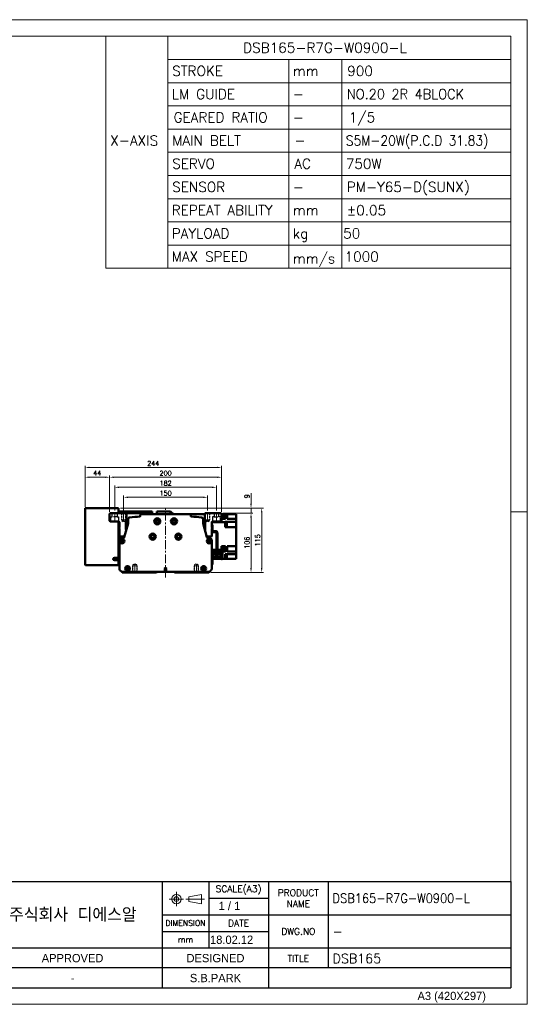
# Model space of a CAD drawing. Header units: millimetres. Extents: x 46891 to 51038, y 6223 to 10291.
# Tile 6 of 6: x 50131 to 51038, y 8529 to 10291. Entities that reach past the tile are written whole.
import ezdxf
from ezdxf.enums import TextEntityAlignment as Align

# ---------------------------------------------------------------- set-up
doc = ezdxf.new("R2010")
doc.units = ezdxf.units.MM
doc.header["$LTSCALE"] = 0.5
for name, pattern in [('CENTER', [50.8, 31.75, -6.35, 6.35, -6.35]), ('HIDDEN', [9.525, 6.35, -3.175]), ('HIDDENX2', [19.05, 12.7, -6.35])]:
    doc.linetypes.add(name, pattern=pattern)
doc.layers.get('0').update_dxf_attribs({"lineweight": 20})
for name, color, linetype, lineweight in [('1', 1, 'CENTER', 13), ('4', 4, 'Continuous', 13), ('외형선(ISO)', 7, 'Continuous', 50)]:
    doc.layers.add(name, color=color, linetype=linetype, lineweight=lineweight)
doc.layers.add('2', color=2, linetype='HIDDENX2')
doc.layers.add('3', color=3, linetype='Continuous')
doc.styles.add('ACISOGDT', font='amgdt.shx')
doc.styles.add('DSR TEXT', font='romans.shx', dxfattribs={"bigfont": 'whgtxt.shx'})
doc.styles.get("Standard").update_dxf_attribs({"font": 'romans.shx', "bigfont": 'whgtxt.shx'})
doc.dimstyles.new('DSR', dxfattribs={"dimscale": 2, "dimtxt": 3, "dimasz": 3, "dimexe": 0.5, "dimexo": 0.5, "dimgap": 0.5, "dimtad": 1, "dimdsep": 46, "dimtxsty": 'Standard', "dimcen": 2.5, "dimclrd": 4, "dimclre": 4, "dimclrt": 2, "dimadec": 0, "dimazin": 2, "dimtfac": 1, "dimtmove": 0, "dimatfit": 3, "dimfxl": 0, "dimlwd": -1, "dimlwe": -1, "dimarcsym": 0})

# ---------------------------------------------------------------- blocks, each defined once
blk = doc.blocks.new('A$C13F00394')
for p, q in [((109.11, 28.14), (105.34, 27.43)), ((105.34, 27.43), (105.34, 26.01)), ((109.11, 25.3), (109.11, 28.14)), ((-202.34, 25.67), (-191.42, 25.67)), ((-202.34, 25.3), (-191.42, 25.3)), ((105.34, 26.01), (109.11, 25.3))]:
    blk.add_line(p, q)
for radius in [1.42, 0.71]:
    blk.add_circle((101.56, 26.76), radius)
at = {"layer": '1'}
for p, q in [((103.69, 26.76), (99.44, 26.76)), ((101.56, 28.89), (101.56, 24.63)), ((104.41, 26.76), (110.04, 26.76))]:
    blk.add_line(p, q, dxfattribs=at)
at = {"layer": '3'}
for p, q in [((0, 32), (-207.68, 32)), ((0, 32), (202.32, 32)), ((0, 32), (0, 0)), ((43.43, 32), (43.43, 0)), ((97.32, 32), (97.32, 12)), ((111.32, 32), (111.32, 12)), ((129.32, 32), (129.32, 0)), ((147.32, 32), (147.32, 6)), ((202.32, 32), (202.32, 0)), ((0, 28), (25, 24)), ((43.43, 28), (0, 28)), ((25, 28), (25, 0)), ((34.7, 28), (34.7, 0)), ((111.32, 27), (129.32, 27)), ((43.43, 24), (0, 24)), ((97.32, 22), (202.32, 22)), ((43.43, 20), (0, 20)), ((43.43, 16), (0, 16)), ((97.32, 17), (129.32, 17)), ((0, 12), (129.32, 12)), ((97.32, 12), (97.32, 0)), ((129.32, 12), (202.32, 12)), ((43.43, 8), (0, 8)), ((97.32, 6), (43.43, 6)), ((129.32, 6), (97.32, 6)), ((202.32, 6), (129.32, 6)), ((43.43, 4), (0, 4)), ((0, 0), (202.32, 0))]:
    blk.add_line(p, q, dxfattribs=at)
at = {"color": 0, "style": 'DSR TEXT'}
for s, height, p in [('조립 치수 허용차', 2, (11.97, 29.02)), ('등급', 1.5, (20.77, 25.52)), ('정밀급', 1.5, (27.18, 25.37)), ('보통급', 1.3, (36.41, 25.38)), ('치수 구분', 1.5, (0.69, 24.78)), (' 0.5 초과 6 이하', 1.6, (0.56, 21.19)), (' 6 초과 30 이하', 1.6, (0.49, 17.19)), (' 30 초과 120 이하', 1.6, (0.49, 13.19)), (' 120 초과 315 이하', 1.6, (0.49, 9.19)), (' 315 초과 1000 이하', 1.6, (0.49, 5.19)), (' 1000 초과 2000 이하', 1.6, (0.49, 1.19))]:
    blk.add_text(s, height=height, dxfattribs=at).set_placement(p)
at = {"color": 7, "style": 'ACISOGDT'}
for s, p in [('APPROVED', (70.28, 8.93)), ('DESIGNED', (113.35, 8.93))]:
    blk.add_text(s, height=2.5, dxfattribs=at).set_placement(p, align=Align.MIDDLE_CENTER)
at = {"color": 7, "attachment_point": 5, "style": 'DSR TEXT'}
for s, insert, char_height in [('SCALE(A3)', (120.32, 29.5), 2), ('PRODUCT\\PNAME', (138.32, 27), 2), ('주식회사 디에스알', (70.37, 22), 4.2), ('DIMENSION', (104.32, 19.5), 1.7), ('DATE', (120.32, 19.5), 2), ('DWG.NO', (138.32, 17), 2), ('mm', (104.32, 14.5), 1.8), ('TITLE', (138.32, 8.83), 2)]:
    blk.add_mtext(s, dxfattribs=dict(at, insert=insert, char_height=char_height))
at = {"color": 0, "char_height": 1.6, "attachment_point": 5, "style": 'DSR TEXT'}
for s, insert in [('%%P0.05', (29.85, 22)), ('%%P0.1', (39.07, 22)), ('%%P0.1', (29.85, 18)), ('%%P0.2', (39.07, 18)), ('%%P0.15', (29.85, 14)), ('%%P0.3', (39.07, 14)), ('%%P0.2', (29.85, 10)), ('%%P0.5', (39.07, 10)), ('%%P0.3', (29.85, 6)), ('%%P0.8', (39.07, 6)), ('%%P0.5', (29.85, 2)), ('%%P1.2', (39.07, 2))]:
    blk.add_mtext(s, dxfattribs=dict(at, insert=insert))
at = {"layer": '4', "color": 0, "style": 'DSR TEXT'}
blk.add_text('NOTE', height=3, dxfattribs=at).set_placement((-202.39, 26.38))
blk = doc.blocks.new('A$C1C1952E1')
for p, q in [((293, 292), (293, 222)), ((311.67, 292), (311.67, 222)), ((311.67, 285), (415, 285)), ((348.18, 285), (348.18, 222)), ((364.13, 285), (364.13, 222)), ((311.67, 278), (415, 278)), ((311.67, 271), (415, 271)), ((311.67, 264), (415, 264)), ((311.67, 257), (415, 257)), ((311.67, 250), (415, 250)), ((311.67, 243), (415, 243)), ((311.67, 236), (415, 236)), ((311.67, 229), (415, 229)), ((293, 222), (415, 222))]:
    blk.add_line(p, q)
at = {"color": 1}
blk.add_lwpolyline([(0, 0), (420, 0), (420, 297), (0, 297)], close=True, dxfattribs=at)
at = {"color": 3}
blk.add_lwpolyline([(5, 5), (415, 5), (415, 292), (5, 292)], close=True, dxfattribs=at)
at = {"color": 7, "style": 'ACISOGDT'}
blk.add_text('A3 (420X297)', height=2.5, dxfattribs=at).set_placement((386.91, 1.28))
blk = doc.blocks.new('A$C1E181772')
at = {"layer": '외형선(ISO)'}
for p, q in [((17.4, 71), (17.4, 59.6)), ((19, 71), (17.4, 71)), ((9, 22), (9, 57.5)), ((10.6, 57.5), (10.6, 22)), ((11.1, 59.6), (16.9, 59.6)), ((16.9, 58), (11.1, 58)), ((17.4, 59.6), (18.9, 59.6)), ((1.6, 25), (0, 25)), ((0, 22), (0, 25)), ((0, 22), (0, 12)), ((1.6, 25), (1.6, 22)), ((1.6, 12.1), (1.6, 22)), ((3.3, 26.5), (3.3, 14.1)), ((7, 26.5), (3.3, 26.5)), ((7, 17.1), (7, 26.5)), ((7, 18.1), (13, 18.1)), ((13, 17.8), (7, 17.8)), ((10.6, 22), (9, 22)), ((16.7, 26.5), (13, 26.5)), ((13, 26.5), (13, 17.1)), ((16.7, 14.1), (16.7, 26.5)), ((2, 10), (16.9, 10)), ((17, 11.6), (2.1, 11.6)), ((3.3, 11.6), (3.3, 14.1)), ((5.3, 14.1), (3.3, 14.1)), ((14.7, 14.1), (5.3, 14.1)), ((7, 17.1), (13, 17.1)), ((16.7, 14.1), (14.7, 14.1)), ((16.7, 14.1), (16.7, 11.6)), ((17.4, 9.5), (17.4, 3)), ((17.4, 0), (17.4, 3)), ((17.4, 0), (19, 0))]:
    blk.add_line(p, q, dxfattribs=at)
for centre, radius, start, end in [((11.1, 57.5), 2.1, 90, 180), ((11.1, 57.5), 0.5, 90, 180), ((16.9, 60.1), 0.5, 270, 0), ((16.9, 60.1), 2.1, 270, 346.2259), ((2, 12), 2, 179.9999, 269.9999), ((2.1, 12.1), 0.5, 179.9999, 269.9999), ((16.9, 9.5), 0.5, 359.9999, 89.9999), ((17, 9.6), 2, 0.2454, 89.9999)]:
    blk.add_arc(centre, radius, start, end, dxfattribs=at)
blk = doc.blocks.new('*D83')
at = {"color": 1, "linetype": 'ByBlock'}
for p, q in [((50316.5, 9412.8), (50316.5, 9439.2)), ((50458.7, 9436.2), (50324.3, 9436.2)), ((50466.5, 9412.8), (50466.5, 9439.2))]:
    blk.add_line(p, q, dxfattribs=at)
at = {"color": 1}
for points in [[(50324.3, 9437.5), (50324.3, 9434.9), (50316.5, 9436.2)], [(50458.7, 9437.5), (50458.7, 9434.9), (50466.5, 9436.2)]]:
    blk.add_solid(points, dxfattribs=at)
at = {"layer": 'Defpoints', "color": 0}
for p in [(50316.5, 9436.2), (50316.5, 9409.2), (50466.5, 9409.2)]:
    blk.add_point(p, dxfattribs=at)
at = {"color": 3, "insert": (50391.5, 9443.4), "char_height": 8.4, "attachment_point": 5, "style": 'DSR TEXT'}
blk.add_mtext('150', dxfattribs=at)
blk = doc.blocks.new('*D84')
at = {"color": 1, "linetype": 'ByBlock'}
for p, q in [((50300.5, 9412.4), (50300.5, 9457.1)), ((50474.7, 9454.1), (50308.3, 9454.1)), ((50482.5, 9412.4), (50482.5, 9457.1))]:
    blk.add_line(p, q, dxfattribs=at)
at = {"color": 1}
for points in [[(50308.3, 9455.4), (50308.3, 9452.8), (50300.5, 9454.1)], [(50474.7, 9455.4), (50474.7, 9452.8), (50482.5, 9454.1)]]:
    blk.add_solid(points, dxfattribs=at)
at = {"layer": 'Defpoints', "color": 0}
for p in [(50300.5, 9454.1), (50300.5, 9408.8), (50482.5, 9408.8)]:
    blk.add_point(p, dxfattribs=at)
at = {"color": 3, "insert": (50391.5, 9461.3), "char_height": 8.4, "attachment_point": 5, "style": 'DSR TEXT'}
blk.add_mtext('182', dxfattribs=at)
blk = doc.blocks.new('*D85')
at = {"color": 1, "linetype": 'ByBlock'}
for p, q in [((50291.5, 9410.4), (50291.5, 9475.1)), ((50483.7, 9472.1), (50299.3, 9472.1)), ((50491.5, 9410.4), (50491.5, 9475.1))]:
    blk.add_line(p, q, dxfattribs=at)
at = {"color": 1}
for points in [[(50299.3, 9473.4), (50299.3, 9470.8), (50291.5, 9472.1)], [(50483.7, 9473.4), (50483.7, 9470.8), (50491.5, 9472.1)]]:
    blk.add_solid(points, dxfattribs=at)
at = {"layer": 'Defpoints', "color": 0}
for p in [(50291.5, 9472.1), (50291.5, 9406.8), (50491.5, 9406.8)]:
    blk.add_point(p, dxfattribs=at)
at = {"color": 3, "insert": (50391.5, 9479.3), "char_height": 8.4, "attachment_point": 5, "style": 'DSR TEXT'}
blk.add_mtext('200', dxfattribs=at)
blk = doc.blocks.new('*D86')
at = {"color": 1, "linetype": 'ByBlock'}
for p, q in [((50247.5, 9419.4), (50247.5, 9475.1)), ((50283.7, 9472.1), (50255.3, 9472.1)), ((50291.5, 9410.4), (50291.5, 9475.1))]:
    blk.add_line(p, q, dxfattribs=at)
at = {"color": 1}
for points in [[(50255.3, 9473.4), (50255.3, 9470.8), (50247.5, 9472.1)], [(50283.7, 9473.4), (50283.7, 9470.8), (50291.5, 9472.1)]]:
    blk.add_solid(points, dxfattribs=at)
at = {"layer": 'Defpoints', "color": 0}
for p in [(50247.5, 9472.1), (50247.5, 9415.8), (50291.5, 9406.8)]:
    blk.add_point(p, dxfattribs=at)
at = {"color": 3, "insert": (50269.5, 9479.3), "char_height": 8.4, "attachment_point": 5, "style": 'DSR TEXT'}
blk.add_mtext('44', dxfattribs=at)
blk = doc.blocks.new('*D87')
at = {"color": 1, "linetype": 'ByBlock'}
for p, q in [((50247.5, 9419.4), (50247.5, 9492.6)), ((50255.3, 9489.6), (50483.7, 9489.6)), ((50491.5, 9410.4), (50491.5, 9492.6))]:
    blk.add_line(p, q, dxfattribs=at)
at = {"color": 1}
for points in [[(50255.3, 9490.9), (50255.3, 9488.3), (50247.5, 9489.6)], [(50483.7, 9490.9), (50483.7, 9488.3), (50491.5, 9489.6)]]:
    blk.add_solid(points, dxfattribs=at)
at = {"layer": 'Defpoints', "color": 0}
for p in [(50491.5, 9489.6), (50247.5, 9415.8), (50491.5, 9406.8)]:
    blk.add_point(p, dxfattribs=at)
at = {"color": 3, "insert": (50369.5, 9496.8), "char_height": 8.4, "attachment_point": 5, "style": 'DSR TEXT'}
blk.add_mtext('244', dxfattribs=at)
blk = doc.blocks.new('*D88')
at = {"color": 1, "linetype": 'ByBlock'}
for p, q in [((50494.1, 9407.8), (50547.2, 9407.8)), ((50544.2, 9400), (50544.2, 9309.6)), ((50472.6, 9301.8), (50547.2, 9301.8))]:
    blk.add_line(p, q, dxfattribs=at)
at = {"color": 1}
for points in [[(50542.9, 9400), (50545.5, 9400), (50544.2, 9407.8)], [(50542.9, 9309.6), (50545.5, 9309.6), (50544.2, 9301.8)]]:
    blk.add_solid(points, dxfattribs=at)
at = {"layer": 'Defpoints', "color": 0}
for p in [(50490.5, 9407.8), (50469, 9301.8), (50544.2, 9301.8)]:
    blk.add_point(p, dxfattribs=at)
at = {"color": 3, "insert": (50537, 9354.8), "char_height": 8.4, "attachment_point": 5, "rotation": 90, "style": 'DSR TEXT'}
blk.add_mtext('106', dxfattribs=at)
blk = doc.blocks.new('*D89')
at = {"color": 1, "linetype": 'ByBlock'}
for p, q in [((50544.2, 9424.6), (50544.2, 9443.6)), ((50311.1, 9416.8), (50547.2, 9416.8)), ((50544.2, 9407.8), (50544.2, 9416.8)), ((50494.1, 9407.8), (50547.2, 9407.8)), ((50544.2, 9400), (50544.2, 9392.2))]:
    blk.add_line(p, q, dxfattribs=at)
at = {"color": 1}
for points in [[(50542.9, 9424.6), (50545.5, 9424.6), (50544.2, 9416.8)], [(50542.9, 9400), (50545.5, 9400), (50544.2, 9407.8)]]:
    blk.add_solid(points, dxfattribs=at)
at = {"layer": 'Defpoints', "color": 0}
for p in [(50307.5, 9416.8), (50544.2, 9416.8), (50490.5, 9407.8)]:
    blk.add_point(p, dxfattribs=at)
at = {"color": 3, "insert": (50537, 9438), "char_height": 8.4, "attachment_point": 5, "rotation": 90, "style": 'DSR TEXT'}
blk.add_mtext('9', dxfattribs=at)
blk = doc.blocks.new('*D90')
at = {"color": 1, "linetype": 'ByBlock'}
for p, q in [((50311.1, 9416.8), (50566.3, 9416.8)), ((50563.3, 9409), (50563.3, 9309.6)), ((50472.6, 9301.8), (50566.3, 9301.8))]:
    blk.add_line(p, q, dxfattribs=at)
at = {"color": 1}
for points in [[(50562, 9409), (50564.6, 9409), (50563.3, 9416.8)], [(50562, 9309.6), (50564.6, 9309.6), (50563.3, 9301.8)]]:
    blk.add_solid(points, dxfattribs=at)
at = {"layer": 'Defpoints', "color": 0}
for p in [(50307.5, 9416.8), (50469, 9301.8), (50563.3, 9301.8)]:
    blk.add_point(p, dxfattribs=at)
at = {"color": 3, "insert": (50556.1, 9359.3), "char_height": 8.4, "attachment_point": 5, "rotation": 90, "style": 'DSR TEXT'}
blk.add_mtext('115', dxfattribs=at)

msp = doc.modelspace()

# ---------------------------------------------------------------- linework, layer by layer
at = {"color": 1, "linetype": 'CENTER'}
for p, q in [((50316.47884, 9409.24871), (50316.47884, 9390.68401)), ((50466.47884, 9409.24871), (50466.47884, 9390.68401)), ((50336.47884, 9300.37762), (50336.47884, 9318.94232)), ((50446.47884, 9300.37762), (50446.47884, 9318.94232))]:
    msp.add_line(p, q, dxfattribs=at)
at = {"color": 1}
msp.add_line((51038.06932, 9409.88267), (51008.40982, 9409.88267), dxfattribs=at)
at = {"color": 2, "linetype": 'HIDDEN'}
for p, q in [((50312.47884, 9407.81317), (50312.47884, 9395.81317)), ((50313.07884, 9407.21317), (50312.47884, 9407.81317)), ((50312.47884, 9395.81317), (50320.47884, 9395.81317)), ((50312.47884, 9395.81317), (50313.07884, 9394.77393)), ((50313.07884, 9407.21317), (50319.87884, 9407.21317)), ((50313.07884, 9407.21317), (50313.07884, 9393.81317)), ((50313.07884, 9393.81317), (50319.87884, 9393.81317)), ((50313.07884, 9393.81317), (50316.47884, 9391.85017)), ((50319.87884, 9393.81317), (50316.47884, 9391.85017)), ((50319.87884, 9407.21317), (50320.47884, 9407.81317)), ((50319.87884, 9407.21317), (50319.87884, 9393.81317)), ((50320.47884, 9395.81317), (50319.87884, 9394.77393)), ((50320.47884, 9407.81317), (50320.47884, 9395.81317)), ((50462.47884, 9407.81317), (50462.47884, 9395.81317)), ((50463.07884, 9407.21317), (50462.47884, 9407.81317)), ((50462.47884, 9395.81317), (50470.47884, 9395.81317)), ((50462.47884, 9395.81317), (50463.07884, 9394.77393)), ((50463.07884, 9407.21317), (50469.87884, 9407.21317)), ((50463.07884, 9407.21317), (50463.07884, 9393.81317)), ((50463.07884, 9393.81317), (50469.87884, 9393.81317)), ((50463.07884, 9393.81317), (50466.47884, 9391.85017)), ((50469.87884, 9393.81317), (50466.47884, 9391.85017)), ((50469.87884, 9407.21317), (50470.47884, 9407.81317)), ((50469.87884, 9407.21317), (50469.87884, 9393.81317)), ((50470.47884, 9395.81317), (50469.87884, 9394.77393)), ((50470.47884, 9407.81317), (50470.47884, 9395.81317)), ((50332.47884, 9313.81317), (50333.07884, 9314.8524)), ((50332.47884, 9313.81317), (50340.47884, 9313.81317)), ((50332.47884, 9301.81317), (50332.47884, 9313.81317)), ((50333.07884, 9302.41317), (50332.47884, 9301.81317)), ((50333.07884, 9315.81317), (50336.47884, 9317.77616)), ((50333.07884, 9315.81317), (50339.87884, 9315.81317)), ((50333.07884, 9302.41317), (50333.07884, 9315.81317)), ((50333.07884, 9302.41317), (50339.87884, 9302.41317)), ((50339.87884, 9315.81317), (50336.47884, 9317.77616)), ((50339.87884, 9302.41317), (50339.87884, 9315.81317)), ((50340.47884, 9313.81317), (50339.87884, 9314.8524)), ((50339.87884, 9302.41317), (50340.47884, 9301.81317)), ((50340.47884, 9301.81317), (50340.47884, 9313.81317)), ((50442.47884, 9313.81317), (50443.07884, 9314.8524)), ((50450.47884, 9313.81317), (50442.47884, 9313.81317)), ((50442.47884, 9301.81317), (50442.47884, 9313.81317)), ((50443.07884, 9302.41317), (50442.47884, 9301.81317)), ((50443.07884, 9315.81317), (50446.47884, 9317.77616)), ((50449.87884, 9315.81317), (50443.07884, 9315.81317)), ((50443.07884, 9302.41317), (50443.07884, 9315.81317)), ((50449.87884, 9302.41317), (50443.07884, 9302.41317)), ((50449.87884, 9315.81317), (50446.47884, 9317.77616)), ((50449.87884, 9302.41317), (50449.87884, 9315.81317)), ((50450.47884, 9313.81317), (50449.87884, 9314.8524)), ((50449.87884, 9302.41317), (50450.47884, 9301.81317)), ((50450.47884, 9301.81317), (50450.47884, 9313.81317))]:
    msp.add_line(p, q, dxfattribs=at)
at = {"layer": '1'}
for p, q in [((50300.47884, 9391.81317), (50300.47884, 9408.81317)), ((50391.47884, 9292.81317), (50391.47884, 9415.81317)), ((50482.47884, 9391.81317), (50482.47884, 9408.81317))]:
    msp.add_line(p, q, dxfattribs=at)
at = {"layer": '2'}
for p, q in [((50293.47884, 9401.31317), (50296.22884, 9401.31317)), ((50293.47884, 9392.81317), (50293.47884, 9401.31317)), ((50296.22884, 9401.31317), (50296.22884, 9407.81317)), ((50304.72884, 9401.31317), (50296.22884, 9401.31317)), ((50304.72884, 9407.81317), (50304.72884, 9401.31317)), ((50304.72884, 9401.31317), (50307.47884, 9401.31317)), ((50307.47884, 9401.31317), (50307.47884, 9392.81317)), ((50478.22884, 9401.31317), (50475.47884, 9401.31317)), ((50475.47884, 9401.31317), (50475.47884, 9392.81317)), ((50478.22884, 9407.81317), (50478.22884, 9401.31317)), ((50478.22884, 9401.31317), (50486.72884, 9401.31317)), ((50486.72884, 9401.31317), (50486.72884, 9407.81317)), ((50489.47884, 9401.31317), (50486.72884, 9401.31317)), ((50489.47884, 9392.81317), (50489.47884, 9401.31317)), ((50391.47884, 9310.31532), (50388.97884, 9308.81317)), ((50388.97884, 9308.81317), (50388.97884, 9302.81316)), ((50393.97884, 9308.81317), (50388.97884, 9308.81317)), ((50393.97884, 9308.81317), (50391.47884, 9310.31532)), ((50393.97884, 9302.81316), (50393.97884, 9308.81317))]:
    msp.add_line(p, q, dxfattribs=at)
at = {"layer": '3'}
for p in [(51008.40982, 8748.47582), (49808.28287, 8558.65502)]:
    msp.add_line(p, (51008.40982, 8558.65502), dxfattribs=at)
at = {"layer": '외형선(ISO)'}
for p, q in [((50247.47884, 9315.81317), (50247.47884, 9415.81317)), ((50248.47884, 9416.81317), (50307.47884, 9416.81317)), ((50307.47884, 9415.81317), (50307.47884, 9416.81317)), ((50307.47884, 9407.81317), (50307.47884, 9415.81317)), ((50307.47884, 9410.81317), (50314.47884, 9410.81317)), ((50314.47884, 9410.81317), (50314.47884, 9407.81317)), ((50354.47884, 9410.81317), (50314.47884, 9410.81317)), ((50354.47884, 9407.86538), (50354.47884, 9410.81317)), ((50354.47884, 9410.81317), (50354.47884, 9407.86538)), ((50354.47884, 9410.81317), (50367.47884, 9410.81317)), ((50367.47884, 9410.81317), (50367.47884, 9407.86538)), ((50376.02884, 9410.81317), (50376.02884, 9405.81317)), ((50376.02884, 9410.81317), (50400.47884, 9410.81317)), ((50400.47884, 9405.81317), (50400.47884, 9410.81317)), ((50405.47884, 9405.81317), (50400.47884, 9410.81317)), ((50291.47884, 9406.81317), (50292.47884, 9407.81317)), ((50291.47884, 9393.81317), (50291.47884, 9406.81317)), ((50292.47884, 9392.81317), (50291.47884, 9393.81317)), ((50292.47884, 9407.81317), (50321.47884, 9407.81317)), ((50307.97884, 9392.81317), (50292.47884, 9392.81317)), ((50307.47884, 9327.81317), (50307.47884, 9392.81317)), ((50308.97884, 9385.31317), (50308.97884, 9391.81317)), ((50314.47884, 9407.86538), (50354.47884, 9407.86538)), ((50321.47884, 9407.81317), (50321.47884, 9393.1377)), ((50321.47884, 9394.66817), (50324.47884, 9394.66817)), ((50324.47884, 9389.49884), (50324.47884, 9397.27629)), ((50346.25143, 9402.30045), (50346.25143, 9403.81317)), ((50348.25143, 9405.81317), (50434.70625, 9405.81317)), ((50354.47884, 9405.81317), (50354.47884, 9407.86538)), ((50354.47884, 9405.81317), (50354.47884, 9407.86538)), ((50354.47884, 9407.86538), (50367.47884, 9407.86538)), ((50367.47884, 9407.86538), (50367.47884, 9405.81317)), ((50461.47884, 9405.81317), (50434.70625, 9405.81317)), ((50436.70625, 9403.81317), (50436.70625, 9402.30045)), ((50458.47884, 9397.27629), (50458.47884, 9389.49884)), ((50458.47884, 9391.47935), (50462.29547, 9391.47935)), ((50461.47884, 9393.1377), (50461.47884, 9407.81317)), ((50461.47884, 9407.81317), (50490.47884, 9407.81317)), ((50473.97884, 9391.81317), (50473.97884, 9385.31317)), ((50473.97884, 9391.47935), (50497.97884, 9391.47935)), ((50490.47884, 9392.81317), (50474.97884, 9392.81317)), ((50490.47884, 9407.81317), (50491.47884, 9406.81317)), ((50491.47884, 9393.81317), (50490.47884, 9392.81317)), ((50491.47884, 9406.81317), (50491.47884, 9393.81317)), ((50491.47884, 9406.03306), (50492.47884, 9406.03306)), ((50491.47884, 9398.43306), (50492.47884, 9398.43306)), ((50493.47884, 9397.3741), (50491.47884, 9397.3741)), ((50492.47884, 9398.43306), (50492.47884, 9406.03306)), ((50493.47884, 9405.81317), (50492.47884, 9405.81317)), ((50492.47884, 9405.73306), (50495.07884, 9405.73306)), ((50492.47884, 9398.73306), (50495.07884, 9398.73306)), ((50493.47884, 9405.81317), (50498.47884, 9405.81317)), ((50493.47884, 9405.81317), (50493.47884, 9405.73306)), ((50493.47884, 9397.41317), (50493.47884, 9398.73306)), ((50493.47884, 9397.41317), (50493.47884, 9397.3741)), ((50493.47884, 9397.41317), (50498.47884, 9397.41317)), ((50495.07884, 9398.73306), (50495.07884, 9405.73306)), ((50497.97884, 9392.18028), (50517.47884, 9392.18028)), ((50497.97884, 9392.18028), (50497.97884, 9392.14583)), ((50497.97884, 9391.47935), (50497.97884, 9392.14583)), ((50497.97884, 9391.47935), (50497.97884, 9382.51317)), ((50498.47884, 9405.81317), (50501.47884, 9405.81317)), ((50498.47884, 9405.81317), (50498.47884, 9397.41317)), ((50517.47884, 9405.81317), (50501.47884, 9405.81317)), ((50501.47884, 9397.41317), (50501.47884, 9405.81317)), ((50501.47884, 9397.41317), (50517.47884, 9397.41317)), ((50517.47884, 9401.41317), (50517.47884, 9405.81317)), ((50517.47884, 9401.41317), (50517.47884, 9397.41317)), ((50517.47884, 9397.25701), (50517.47884, 9397.41317)), ((50517.47884, 9397.25701), (50517.47884, 9392.18028)), ((50517.47884, 9387.01317), (50517.47884, 9392.18028)), ((50309.47884, 9384.81317), (50308.97884, 9385.31317)), ((50308.97884, 9384.31317), (50309.47884, 9384.81317)), ((50308.97884, 9383.31317), (50308.97884, 9384.31317)), ((50309.47884, 9382.81317), (50308.97884, 9383.31317)), ((50308.97884, 9382.31317), (50309.47884, 9382.81317)), ((50308.97884, 9381.31317), (50308.97884, 9382.31317)), ((50309.47884, 9380.81317), (50308.97884, 9381.31317)), ((50308.97884, 9380.31317), (50309.47884, 9380.81317)), ((50308.97884, 9366.81317), (50308.97884, 9380.31317)), ((50317.71848, 9364.73623), (50324.41218, 9389.13986)), ((50320.47884, 9390.1377), (50320.47884, 9378.81317)), ((50324.47884, 9389.81317), (50320.47884, 9389.81317)), ((50320.47884, 9385.81317), (50323.4997, 9385.81317)), ((50458.54549, 9389.13986), (50465.2392, 9364.73623)), ((50462.47884, 9378.81317), (50462.47884, 9390.1377)), ((50473.97884, 9385.31317), (50473.47884, 9384.81317)), ((50473.47884, 9384.81317), (50473.97884, 9384.31317)), ((50473.97884, 9383.31317), (50473.47884, 9382.81317)), ((50473.47884, 9382.81317), (50473.97884, 9382.31317)), ((50473.97884, 9381.31317), (50473.47884, 9380.81317)), ((50473.47884, 9380.81317), (50473.97884, 9380.31317)), ((50473.97884, 9384.31317), (50473.97884, 9383.31317)), ((50473.97884, 9382.31317), (50473.97884, 9381.31317)), ((50473.97884, 9380.31317), (50473.97884, 9366.81317)), ((50498.47884, 9390.01174), (50497.97884, 9390.01174)), ((50498.47884, 9384.01174), (50497.97884, 9384.01174)), ((50497.97884, 9382.51317), (50517.47884, 9382.51317)), ((50498.47884, 9384.01174), (50498.47884, 9390.01174)), ((50499.17884, 9389.96174), (50498.47884, 9389.96174)), ((50499.17884, 9384.06174), (50498.47884, 9384.06174)), ((50499.17884, 9384.06174), (50499.17884, 9389.96174)), ((50501.17884, 9389.76174), (50499.17884, 9389.76174)), ((50501.17884, 9384.26174), (50499.17884, 9384.26174)), ((50501.17884, 9384.26174), (50501.17884, 9389.76174)), ((50517.47884, 9387.01317), (50517.47884, 9382.51317)), ((50517.47884, 9348.61317), (50517.47884, 9382.51317)), ((50308.97884, 9308.05581), (50308.97884, 9359.81317)), ((50316.47884, 9365.81317), (50309.97884, 9365.81317)), ((50311.97884, 9362.81317), (50314.91844, 9362.81317)), ((50472.97884, 9365.81317), (50466.47884, 9365.81317)), ((50468.03924, 9362.81317), (50470.97884, 9362.81317)), ((50473.97884, 9359.81317), (50473.97884, 9308.05581)), ((50473.97884, 9340.14698), (50476.27886, 9340.14698)), ((50479.97886, 9340.14698), (50482.37884, 9340.14698)), ((50483.97884, 9340.14698), (50485.97886, 9340.14698)), ((50489.67886, 9340.14698), (50491.37884, 9340.14698)), ((50493.47884, 9348.61459), (50491.47884, 9348.61459)), ((50491.47884, 9345.37647), (50491.47884, 9348.61459)), ((50491.47884, 9347.90255), (50492.47884, 9347.90255)), ((50491.47884, 9345.37647), (50491.47884, 9342.82862)), ((50491.47884, 9340.81336), (50491.47884, 9342.82862)), ((50492.47884, 9340.81336), (50492.47884, 9347.90255)), ((50492.47884, 9347.60255), (50495.07884, 9347.60255)), ((50492.97884, 9340.60255), (50495.07884, 9340.60255)), ((50492.97884, 9339.48853), (50493.47884, 9339.48853)), ((50493.47884, 9348.61459), (50493.47884, 9348.61317)), ((50493.47884, 9348.61317), (50498.47884, 9348.61317)), ((50493.47884, 9347.60255), (50493.47884, 9348.61317)), ((50493.47884, 9340.60255), (50493.47884, 9339.49122)), ((50493.47884, 9339.49122), (50493.47884, 9339.48853)), ((50493.47884, 9339.49122), (50498.47884, 9339.49122)), ((50495.07884, 9340.60255), (50495.07884, 9347.60255)), ((50498.47884, 9348.61317), (50498.47884, 9340.14698)), ((50498.47884, 9340.14698), (50501.47884, 9340.14698)), ((50498.47884, 9340.14698), (50498.47884, 9339.49122)), ((50517.47884, 9348.61317), (50501.47884, 9348.61317)), ((50501.47884, 9348.61317), (50501.47884, 9340.14698)), ((50501.47884, 9339.49122), (50501.47884, 9340.14698)), ((50501.47884, 9339.49122), (50517.47884, 9339.49122)), ((50517.47884, 9348.61317), (50517.47884, 9344.61317)), ((50517.47884, 9339.49122), (50517.47884, 9344.61317)), ((50517.47884, 9339.4805), (50517.47884, 9339.49122)), ((50517.47884, 9339.4805), (50517.47884, 9334.71317)), ((50307.47884, 9327.81317), (50299.97884, 9327.81317)), ((50299.97884, 9323.81317), (50307.47884, 9323.81317)), ((50307.47884, 9329.81317), (50308.97884, 9329.81317)), ((50307.47884, 9329.22082), (50308.97884, 9329.22082)), ((50307.47884, 9323.81317), (50307.47884, 9327.81317)), ((50307.47884, 9315.81317), (50307.47884, 9323.81317)), ((50307.47884, 9320.81317), (50308.97884, 9320.81317)), ((50473.97884, 9325.81317), (50497.97884, 9325.81317)), ((50491.47884, 9325.81317), (50491.47884, 9325.59327)), ((50491.47884, 9325.59327), (50492.47884, 9325.59327)), ((50492.47884, 9325.59327), (50492.47884, 9325.81317)), ((50497.97884, 9334.71317), (50517.47884, 9334.71317)), ((50497.97884, 9334.71317), (50497.97884, 9334.36932)), ((50497.97884, 9325.81317), (50497.97884, 9334.36932)), ((50498.47884, 9333.25223), (50497.97884, 9333.25223)), ((50498.47884, 9327.25223), (50497.97884, 9327.25223)), ((50497.97884, 9325.81317), (50517.47884, 9325.81317)), ((50498.47884, 9327.25223), (50498.47884, 9333.25223)), ((50499.17884, 9333.20223), (50498.47884, 9333.20223)), ((50499.17884, 9327.30223), (50498.47884, 9327.30223)), ((50499.17884, 9327.30223), (50499.17884, 9333.20223)), ((50501.17884, 9333.00223), (50499.17884, 9333.00223)), ((50501.17884, 9327.50223), (50499.17884, 9327.50223)), ((50501.17884, 9327.50223), (50501.17884, 9333.00223)), ((50517.47884, 9334.71317), (50517.47884, 9330.21317)), ((50517.47884, 9325.81317), (50517.47884, 9330.21317)), ((50307.47884, 9314.81317), (50248.47884, 9314.81317)), ((50307.47884, 9314.81317), (50307.47884, 9315.81317)), ((50312.97884, 9302.81317), (50309.85752, 9305.93449)), ((50313.97884, 9301.81317), (50312.97884, 9302.81317)), ((50469.97884, 9302.81316), (50312.97884, 9302.81317)), ((50376.33239, 9302.66672), (50375.47884, 9301.81317)), ((50407.47884, 9301.81317), (50406.62528, 9302.66672)), ((50469.97884, 9302.81316), (50468.97884, 9301.81317)), ((50473.10016, 9305.93449), (50469.97884, 9302.81316)), ((50375.47884, 9301.81317), (50313.97884, 9301.81317)), ((50468.97884, 9301.81317), (50407.47884, 9301.81317))]:
    msp.add_line(p, q, dxfattribs=at)
for centre, radius in [((50376.47884, 9393.31317), 5.5), ((50376.47884, 9393.31317), 3.3), ((50376.47884, 9393.31317), 2.4585), ((50406.47884, 9393.31317), 5.5), ((50406.47884, 9393.31317), 3.3), ((50406.47884, 9393.31317), 2.4585), ((50313.47884, 9357.81317), 4.25), ((50313.47884, 9357.81317), 2.25), ((50368.47884, 9365.81317), 5.5), ((50368.47884, 9365.81317), 3.3), ((50368.47884, 9365.81317), 2.9585), ((50414.47884, 9365.81317), 5.5), ((50414.47884, 9365.81317), 3.3), ((50414.47884, 9365.81317), 2.9585), ((50469.47884, 9357.81317), 4.25), ((50469.47884, 9357.81317), 2.25), ((50299.97884, 9325.81317), 1.2295), ((50323.47884, 9308.81317), 4.25), ((50323.47884, 9308.81317), 2.25), ((50459.47884, 9308.81317), 4.25), ((50459.47884, 9308.81317), 2.25)]:
    msp.add_circle(centre, radius, dxfattribs=at)
for centre, radius, start, end in [((50248.47884, 9415.81317), 1, 90, 180), ((50307.97884, 9391.81317), 1, 0, 90), ((50325.47884, 9390.1377), 5, 143.13010235, 180), ((50327.47884, 9397.27629), 3, 95.80911533, 180), ((50377.47884, 8905.81317), 497, 93.6564443, 95.80911533), ((50345.75143, 9402.30045), 0.5, 273.65644439, 0), ((50348.25143, 9403.81317), 2, 89.99999994, 180), ((50434.70625, 9403.81317), 2, 0, 89.99999994), ((50437.20625, 9402.30045), 0.5, 180, 266.3435556), ((50405.47884, 8905.81317), 497, 84.19088456, 86.34355559), ((50455.47884, 9397.27629), 3, 0, 84.19088457), ((50457.47884, 9390.1377), 5, 0, 36.86989765), ((50474.97884, 9391.81317), 1, 90, 180), ((50321.47884, 9378.81317), 1, 180, 260.24123115), ((50323.47884, 9389.49884), 1, 338.96248892, 0), ((50459.47884, 9389.49884), 1, 180, 201.03751097), ((50461.47884, 9378.81317), 1, 279.75882445, 0), ((50309.97884, 9366.81317), 1, 180, 270), ((50311.97884, 9359.81317), 3, 89.99999994, 180), ((50313.47884, 9357.81317), 1.5, 41.40962211, 318.59037789), ((50314.97884, 9359.13604), 0.5, 221.40962211, 335.37911493), ((50314.97884, 9356.49029), 0.5, 24.62090608, 138.59037789), ((50313.47884, 9357.81317), 1.621, 328.98236195, 31.01763805), ((50314.91844, 9365.81317), 3, 269.99999994, 338.96248892), ((50316.47884, 9362.81317), 3, 61.42735458, 90), ((50466.47884, 9362.81317), 3, 90, 118.57262696), ((50468.03924, 9365.81317), 3, 201.03751097, 269.99999994), ((50467.97884, 9359.13604), 0.5, 204.62089557, 318.59037789), ((50467.97884, 9356.49029), 0.5, 41.40962211, 155.37910442), ((50469.47884, 9357.81317), 1.5, 221.40962211, 138.59037789), ((50470.97884, 9359.81317), 3, 0, 89.99999994), ((50472.97884, 9366.81317), 1, 270, 0), ((50299.97884, 9325.81317), 2, 90, 270), ((50248.47884, 9315.81317), 1, 180, 270), ((50311.97884, 9308.05581), 3, 180, 224.99999995), ((50323.47884, 9308.81317), 1.6, 134.4153086, 45.5846914), ((50322.00914, 9310.31317), 0.5, 314.4153086, 55.46539163), ((50324.94853, 9310.31317), 0.5, 124.5346146, 225.5846914), ((50376.68594, 9302.31317), 0.5, 90, 135), ((50406.27173, 9302.31317), 0.5, 45, 90), ((50459.47884, 9308.81317), 1.6, 134.4153086, 45.5846914), ((50458.00914, 9310.31317), 0.5, 314.4153086, 55.4653777), ((50460.94853, 9310.31317), 0.5, 124.53462853, 225.5846914), ((50470.97884, 9308.05581), 3, 314.99999994, 0)]:
    msp.add_arc(centre, radius, start, end, dxfattribs=at)

# ---------------------------------------------------------------- block references
at = {"xscale": 5.931900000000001, "yscale": 5.931900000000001, "zscale": 5.931900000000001}
for name, p in [('A$C1C1952E1', (48546.67132, 8528.99552)), ('A$C13F00394', (49808.28288, 8558.65502))]:
    msp.add_blockref(name, p, dxfattribs=at)
at = {"xscale": -1}
msp.add_blockref('A$C1E181772', (50492.97887, 9315.81333), dxfattribs=at)

# ---------------------------------------------------------------- texts
at = {"color": 3, "style": 'DSR TEXT'}
for s, height, p in [('DSB165-R7G-W0900-L', 17.8273368, (50530.12698, 10231.6836)), ('STROKE', 17.827337, (50403.31091, 10190.1603)), ('LM GUIDE', 17.827337, (50402.46199, 10148.637)), ('X-AXIS', 17.827337, (50292.71252, 10065.5904)), ('MAIN BELT', 17.827337, (50403.31091, 10065.5904)), ('SERVO', 17.827337, (50403.31091, 10024.0671)), ('SENSOR', 17.827337, (50403.31091, 9982.5438)), ('REPEAT ABILITY', 17.8273368, (50402.46199, 9941.0205)), ('PAYLOAD', 17.827337, (50402.46199, 9899.4972)), ('MAX SPEED', 17.827337, (50402.46199, 9857.9739))]:
    msp.add_text(s, height=height, dxfattribs=at).set_placement(p)
at = {"color": 7, "style": 'DSR TEXT'}
for s, height, p in [('mm', 17.827337, (50619.05026, 10190.1603)), ('900', 17.827337, (50716.22243, 10190.1603)), ('-', 17.82734, (50619.05026, 10148.637)), ('-', 17.82734, (50619.05026, 10107.1137)), ('-', 17.82734, (50621.59703, 10065.5904)), ('AC', 17.827337, (50621.59703, 10024.0671)), ('750W', 17.827337, (50713.67567, 10024.0671)), ('-', 17.82734, (50619.05026, 9982.5438)), ('PM-Y65-D(SUNX)', 17.8273368, (50715.37351, 9982.5438)), ('mm', 17.827337, (50619.05026, 9941.0205)), ('±0.05', 17.827337, (50715.37351, 9941.0205)), ('kg', 17.827337, (50619.05026, 9899.4972)), ('50', 17.827337, (50708.95049, 9899.4972)), ('mm/s', 17.827337, (50619.05026, 9854.57822)), ('1000', 17.827337, (50711.49725, 9857.9739))]:
    msp.add_text(s, height=height, dxfattribs=at).set_placement(p)
for s, width, p in [('NO.20 2R 4BLOCK', 0.95, (50715.37351, 10148.637)), ('S5M-20W(P.C.D 31.83)', 0.9, (50713.67567, 10065.5904))]:
    msp.add_text(s, height=17.8273368, dxfattribs=dict(at, width=width)).set_placement(p)
at = {"color": 2, "style": 'DSR TEXT', "width": 0.9}
msp.add_text('DSB165-R7G-W0900-L', height=16.60932, dxfattribs=at).set_placement((50689.92945, 8710.40283))
at = {"color": 2}
for s, height, style, p in [('1 / 1', 14.82975, 'ACISOGDT', (50486.332, 8697.63096)), ('18.02.12', 14.82975, 'ACISOGDT', (50470.92073, 8637.10161)), ('-', 16.60932, 'DSR TEXT', (50689.92945, 8651.08383)), ('DSB165', 16.60932, 'DSR TEXT', (50689.92945, 8602.59245))]:
    msp.add_text(s, height=height, dxfattribs=dict(at, style=style)).set_placement(p)
at = {"color": 2, "style": 'ACISOGDT'}
for s, p in [('S.B.PARK', (50480.64156, 8576.00699)), ('-', (50225.19427, 8576.00699))]:
    msp.add_text(s, height=14.82975, dxfattribs=at).set_placement(p, align=Align.MIDDLE_CENTER)
at = {"color": 3, "insert": (50405.85767, 10124.94104), "char_height": 17.8273368, "attachment_point": 1, "style": 'DSR TEXT'}
msp.add_mtext('GEARED RATIO', dxfattribs=at)
at = {"color": 7, "insert": (50718.76919, 10124.94104), "char_height": 17.827337, "attachment_point": 1, "style": 'DSR TEXT'}
msp.add_mtext('1/5', dxfattribs=at)

# ---------------------------------------------------------------- dimensions: what is measured, and where the dimension line sits
for base, p1, p2, angle, picture, middle in [((50491.47884, 9489.61196), (50247.47884, 9415.81317), (50491.47884, 9406.81317), 180, '*D87', (50369.47884, 9496.81196)), ((50247.47884, 9472.07507), (50291.47884, 9406.81317), (50247.47884, 9415.81317), 180, '*D86', (50269.47884, 9479.27507)), ((50291.47884, 9472.07507), (50491.47884, 9406.81317), (50291.47884, 9406.81317), 180, '*D85', (50391.47884, 9479.27507)), ((50300.47884, 9454.07148), (50482.47884, 9408.81317), (50300.47884, 9408.81317), 180, '*D84', (50391.47884, 9461.27148)), ((50316.47884, 9436.24613), (50466.47884, 9409.24871), (50316.47884, 9409.24871), 180, '*D83', (50391.47884, 9443.44613)), ((50563.34715, 9301.81317), (50307.47884, 9416.81317), (50468.97884, 9301.81317), 90, '*D90', (50556.14715, 9359.31317)), ((50544.15588, 9301.81317), (50490.47884, 9407.81317), (50468.97884, 9301.81317), 90, '*D88', (50536.95588, 9354.81317))]:
    dim = msp.add_linear_dim(base=base, p1=p1, p2=p2, angle=angle, dimstyle='DSR', override={"dimscale": 3, "dimtxt": 2.8, "dimasz": 2.600136, "dimexe": 1, "dimexo": 1.2, "dimgap": 1, "dimdec": 4, "dimtxsty": 'DSR TEXT', "dimclrd": 1, "dimclre": 1, "dimclrt": 3, "dimtdec": 4, "dimtix": 1})
    dim.commit()
    dim.dimension.update_dxf_attribs({"geometry": picture, "text_midpoint": middle})
dim = msp.add_linear_dim(base=(50544.15588, 9416.81317), p1=(50490.47884, 9407.81317), p2=(50307.47884, 9416.81317), angle=90, dimstyle='DSR', override={"dimscale": 3, "dimtxt": 2.8, "dimasz": 2.600136, "dimexe": 1, "dimexo": 1.2, "dimgap": 1, "dimdec": 4, "dimtxsty": 'DSR TEXT', "dimclrd": 1, "dimclre": 1, "dimclrt": 3, "dimtdec": 4, "dimtix": 1})
dim.commit()
dim.dimension.update_dxf_attribs({"geometry": '*D89', "text_midpoint": (50544.15588, 9438.01398), "dimtype": 160})

doc.saveas('drawing.dxf')
